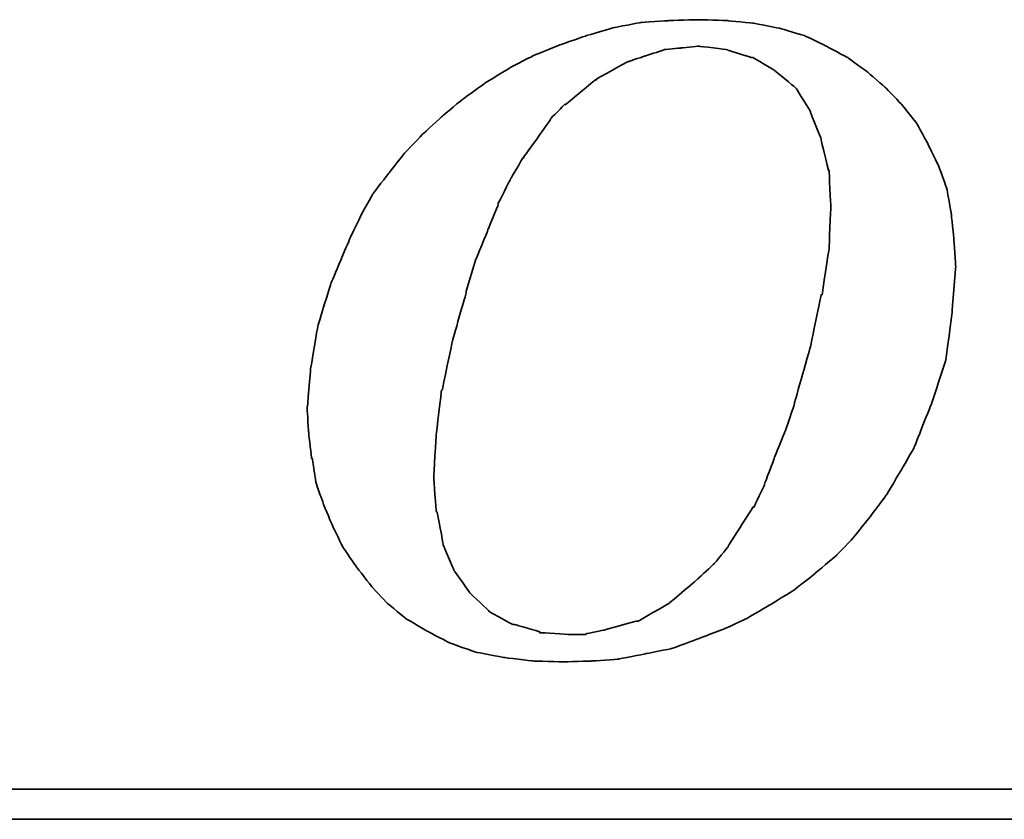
# Model space of a CAD drawing. Extents: x -237 to 740, y -170 to 153.
# Tile 36 of 53: x 702.04 to 704.92, y -117.27 to -114.93. Entities that reach past the tile are written whole.
import ezdxf

# ---------------------------------------------------------------- set-up
doc = ezdxf.new("R2010")
doc.units = 0
doc.header["$MEASUREMENT"] = 0
doc.layers.add('DIM', color=4, linetype='CONTINUOUS')
doc.layers.add('layer 1', color=7, linetype='CONTINUOUS')

# ---------------------------------------------------------------- blocks, each defined once
blk = doc.blocks.new('TBI MOTION logo(完整正式版)')
at = {"layer": 'layer 1', "color": 22, "lineweight": 35}
for points, knots in [([(-11.34375, -6.98375), (-11.34375, -6.98375), (-10.91375, -7.43875), (-10.91375, -7.43875), (-10.91375, -7.43875), (-10.91375, -7.43875), (-10.38625, -7.87125), (-10.38625, -7.87125), (-10.38625, -7.87125), (-10.38625, -7.87125), (-9.81125, -8.20375), (-9.81125, -8.20375), (-9.81125, -8.20375), (-9.81125, -8.20375), (-9.21125, -8.51875), (-9.21125, -8.51875), (-9.21125, -8.51875), (-9.21125, -8.51875), (-8.51625, -8.75875), (-8.51625, -8.75875), (-8.51625, -8.75875), (-8.51625, -8.75875), (-7.77125, -8.90375), (-7.77125, -8.90375), (-7.77125, -8.90375), (-7.77125, -8.90375), (-6.97875, -8.99875), (-6.97875, -8.99875), (-6.97875, -8.99875), (-6.97875, -8.99875), (-6.14125, -9.02375), (-6.14125, -9.02375), (-6.14125, -9.02375), (-6.14125, -9.02375), (-5.37125, -8.99875), (-5.37125, -8.99875), (-5.37125, -8.99875), (-5.37125, -8.99875), (-4.65375, -8.94875), (-4.65375, -8.94875), (-4.65375, -8.94875), (-4.65375, -8.94875), (-3.93375, -8.80625), (-3.93375, -8.80625), (-3.93375, -8.80625), (-3.93375, -8.80625), (-3.21375, -8.66375), (-3.21375, -8.66375), (-3.21375, -8.66375), (-3.21375, -8.66375), (-2.49375, -8.39875), (-2.49375, -8.39875), (-2.49375, -8.39875), (-2.49375, -8.39875), (-1.79875, -8.13375), (-1.79875, -8.13375), (-1.79875, -8.13375), (-1.79875, -8.13375), (-1.17375, -7.84375), (-1.17375, -7.84375), (-1.17375, -7.84375), (-1.17375, -7.84375), (-0.52375, -7.46375), (-0.52375, -7.46375), (-0.52375, -7.46375), (-0.52375, -7.46375), (0.10124, -7.07875), (0.10124, -7.07875), (0.10124, -7.07875), (0.10124, -7.07875), (0.67625, -6.62375), (0.67625, -6.62375), (0.67625, -6.62375), (0.67625, -6.62375), (1.24874, -6.14375), (1.24874, -6.14375), (1.24874, -6.14375), (1.24874, -6.14375), (1.72874, -5.64125), (1.72874, -5.64125), (1.72874, -5.64125), (1.72874, -5.64125), (2.18624, -5.06375), (2.18624, -5.06375), (2.18624, -5.06375), (2.18624, -5.06375), (2.61625, -4.48874), (2.61625, -4.48874), (2.61625, -4.48874), (2.61625, -4.48874), (3.00125, -3.83874), (3.00125, -3.83874), (3.00125, -3.83874), (3.00125, -3.83874), (3.36124, -3.21374), (3.36124, -3.21374), (3.36124, -3.21374), (3.36124, -3.21374), (3.84374, -1.99125), (3.84374, -1.99125), (3.84374, -1.99125), (3.84374, -1.99125), (4.22625, -0.81875), (4.22625, -0.81875), (4.22625, -0.81875), (4.22625, -0.81875), (4.39125, 0.45624), (4.39125, 0.45624), (4.39125, 0.45624), (4.39125, 0.45624), (4.48874, 1.70124), (4.48874, 1.70124), (4.48874, 1.70124), (4.48874, 1.70124), (4.43874, 2.44625), (4.43874, 2.44625), (4.43874, 2.44625), (4.43874, 2.44625), (4.36874, 3.14125), (4.36874, 3.14125), (4.36874, 3.14125), (4.36874, 3.14125), (4.25125, 3.81125), (4.25125, 3.81125), (4.25125, 3.81125), (4.25125, 3.81125), (4.03124, 4.41125), (4.03124, 4.41125), (4.03124, 4.41125), (4.03124, 4.41125), (3.74374, 5.01125), (3.74374, 5.01125), (3.74374, 5.01125), (3.74374, 5.01125), (3.43124, 5.58875), (3.43124, 5.58875), (3.43124, 5.58875), (3.43124, 5.58875), (3.02625, 6.09125), (3.02625, 6.09125), (3.02625, 6.09125), (3.02625, 6.09125), (2.59374, 6.54875), (2.59374, 6.54875), (2.59374, 6.54875), (2.59374, 6.54875), (2.09124, 6.98125), (2.09124, 6.98125), (2.09124, 6.98125), (2.09124, 6.98125), (1.56124, 7.36625), (1.56124, 7.36625), (1.56124, 7.36625), (1.56124, 7.36625), (0.98624, 7.67625), (0.98624, 7.67625), (0.98624, 7.67625), (0.98624, 7.67625), (0.38624, 7.96375), (0.38624, 7.96375), (0.38624, 7.96375), (0.38624, 7.96375), (-0.25875, 8.15625), (-0.25875, 8.15625), (-0.25875, 8.15625), (-0.25875, 8.15625), (-0.98125, 8.30125), (-0.98125, 8.30125), (-0.98125, 8.30125), (-0.98125, 8.30125), (-1.70124, 8.37125), (-1.70124, 8.37125), (-1.70124, 8.37125), (-1.70124, 8.37125), (-2.49375, 8.39624), (-2.49375, 8.39624), (-2.49375, 8.39624), (-2.49375, 8.39624), (-3.28625, 8.37125), (-3.28625, 8.37125), (-3.28625, 8.37125), (-3.28625, 8.37125), (-4.05125, 8.32125), (-4.05125, 8.32125), (-4.05125, 8.32125), (-4.05125, 8.32125), (-4.77375, 8.18125), (-4.77375, 8.18125), (-4.77375, 8.18125), (-4.77375, 8.18125), (-5.51625, 7.96375), (-5.51625, 7.96375), (-5.51625, 7.96375), (-5.51625, 7.96375), (-6.21125, 7.72625), (-6.21125, 7.72625), (-6.21125, 7.72625), (-6.21125, 7.72625), (-6.92875, 7.43625), (-6.92875, 7.43625), (-6.92875, 7.43625), (-6.92875, 7.43625), (-7.57875, 7.10125), (-7.57875, 7.10125), (-7.57875, 7.10125), (-7.57875, 7.10125), (-8.24875, 6.69125), (-8.24875, 6.69125), (-8.24875, 6.69125), (-8.24875, 6.69125), (-8.84875, 6.26125), (-8.84875, 6.26125), (-8.84875, 6.26125), (-8.84875, 6.26125), (-9.42625, 5.78125), (-9.42625, 5.78125), (-9.42625, 5.78125), (-9.42625, 5.78125), (-9.95375, 5.30125), (-9.95375, 5.30125), (-9.95375, 5.30125), (-9.95375, 5.30125), (-10.43375, 4.79624), (-10.43375, 4.79624), (-10.43375, 4.79624), (-10.43375, 4.79624), (-10.88875, 4.22125), (-10.88875, 4.22125), (-10.88875, 4.22125), (-10.88875, 4.22125), (-11.29875, 3.69375), (-11.29875, 3.69375), (-11.29875, 3.69375), (-11.29875, 3.69375), (-11.63375, 3.09125), (-11.63375, 3.09125), (-11.63375, 3.09125), (-11.63375, 3.09125), (-11.91875, 2.49625), (-11.91875, 2.49625), (-11.91875, 2.49625), (-11.91875, 2.49625), (-12.44875, 1.24625), (-12.44875, 1.24625), (-12.44875, 1.24625), (-12.44875, 1.24625), (-12.80875, 0.06874), (-12.80875, 0.06874), (-12.80875, 0.06874), (-12.80875, 0.06874), (-12.99875, -1.07875), (-12.99875, -1.07875), (-12.99875, -1.07875), (-12.99875, -1.07875), (-13.09375, -2.18375), (-13.09375, -2.18375), (-13.09375, -2.18375), (-13.09375, -2.18375), (-13.04875, -2.85375), (-13.04875, -2.85375), (-13.04875, -2.85375), (-13.04875, -2.85375), (-12.97375, -3.50375), (-12.97375, -3.50375), (-12.97375, -3.50375), (-12.97375, -3.50375), (-12.95375, -3.50375), (-12.95375, -3.50375), (-12.95375, -3.50375), (-12.95375, -3.50375), (-12.85375, -4.17375), (-12.85375, -4.17375), (-12.85375, -4.17375), (-12.85375, -4.17375), (-12.63875, -4.77624), (-12.63875, -4.77624), (-12.63875, -4.77624), (-12.63875, -4.77624), (-12.39875, -5.35125), (-12.39875, -5.35125), (-12.39875, -5.35125), (-12.39875, -5.35125), (-12.11375, -5.92875), (-12.11375, -5.92875), (-12.11375, -5.92875), (-12.11375, -5.92875), (-11.75375, -6.45375), (-11.75375, -6.45375), (-11.75375, -6.45375), (-11.75375, -6.45375), (-11.34375, -6.98375), (-11.34375, -6.98375)], [0, 0, 0, 0, 0.01369863, 0.01369863, 0.01369863, 0.01369864, 0.02739726, 0.02739726, 0.02739726, 0.02739727, 0.04109589, 0.04109589, 0.04109589, 0.0410959, 0.05479452, 0.05479452, 0.05479452, 0.05479453, 0.06849315, 0.06849315, 0.06849315, 0.06849316, 0.08219178, 0.08219178, 0.08219178, 0.08219179, 0.09589041, 0.09589041, 0.09589041, 0.09589042, 0.10958904, 0.10958904, 0.10958904, 0.10958905, 0.12328767, 0.12328767, 0.12328767, 0.12328768, 0.1369863, 0.1369863, 0.1369863, 0.13698631, 0.15068493, 0.15068493, 0.15068493, 0.15068494, 0.16438356, 0.16438356, 0.16438356, 0.16438357, 0.17808219, 0.17808219, 0.17808219, 0.1780822, 0.19178082, 0.19178082, 0.19178082, 0.19178083, 0.20547945, 0.20547945, 0.20547945, 0.20547946, 0.21917808, 0.21917808, 0.21917808, 0.21917809, 0.23287671, 0.23287671, 0.23287671, 0.23287672, 0.24657534, 0.24657534, 0.24657534, 0.24657535, 0.26027397, 0.26027397, 0.26027397, 0.26027398, 0.2739726, 0.2739726, 0.2739726, 0.27397261, 0.28767123, 0.28767123, 0.28767123, 0.28767124, 0.30136986, 0.30136986, 0.30136986, 0.30136987, 0.31506849, 0.31506849, 0.31506849, 0.3150685, 0.32876712, 0.32876712, 0.32876712, 0.32876713, 0.34246575, 0.34246575, 0.34246575, 0.34246576, 0.35616438, 0.35616438, 0.35616438, 0.35616439, 0.36986301, 0.36986301, 0.36986301, 0.36986302, 0.38356164, 0.38356164, 0.38356164, 0.38356165, 0.39726027, 0.39726027, 0.39726027, 0.39726028, 0.4109589, 0.4109589, 0.4109589, 0.41095891, 0.42465753, 0.42465753, 0.42465753, 0.42465754, 0.43835616, 0.43835616, 0.43835616, 0.43835617, 0.45205479, 0.45205479, 0.45205479, 0.4520548, 0.46575342, 0.46575342, 0.46575342, 0.46575343, 0.47945205, 0.47945205, 0.47945205, 0.47945206, 0.49315068, 0.49315068, 0.49315068, 0.49315069, 0.50684932, 0.50684932, 0.50684932, 0.50684933, 0.52054795, 0.52054795, 0.52054795, 0.52054796, 0.53424658, 0.53424658, 0.53424658, 0.53424659, 0.54794521, 0.54794521, 0.54794521, 0.54794522, 0.56164384, 0.56164384, 0.56164384, 0.56164385, 0.57534247, 0.57534247, 0.57534247, 0.57534248, 0.5890411, 0.5890411, 0.5890411, 0.58904111, 0.60273973, 0.60273973, 0.60273973, 0.60273974, 0.61643836, 0.61643836, 0.61643836, 0.61643837, 0.63013699, 0.63013699, 0.63013699, 0.630137, 0.64383562, 0.64383562, 0.64383562, 0.64383563, 0.65753425, 0.65753425, 0.65753425, 0.65753426, 0.67123288, 0.67123288, 0.67123288, 0.67123289, 0.68493151, 0.68493151, 0.68493151, 0.68493152, 0.69863014, 0.69863014, 0.69863014, 0.69863015, 0.71232877, 0.71232877, 0.71232877, 0.71232878, 0.7260274, 0.7260274, 0.7260274, 0.72602741, 0.73972603, 0.73972603, 0.73972603, 0.73972604, 0.75342466, 0.75342466, 0.75342466, 0.75342467, 0.76712329, 0.76712329, 0.76712329, 0.7671233, 0.78082192, 0.78082192, 0.78082192, 0.78082193, 0.79452055, 0.79452055, 0.79452055, 0.79452056, 0.80821918, 0.80821918, 0.80821918, 0.80821919, 0.82191781, 0.82191781, 0.82191781, 0.82191782, 0.83561644, 0.83561644, 0.83561644, 0.83561645, 0.84931507, 0.84931507, 0.84931507, 0.84931508, 0.8630137, 0.8630137, 0.8630137, 0.86301371, 0.87671233, 0.87671233, 0.87671233, 0.87671234, 0.89041096, 0.89041096, 0.89041096, 0.89041097, 0.90410959, 0.90410959, 0.90410959, 0.9041096, 0.91780822, 0.91780822, 0.91780822, 0.91780823, 0.93150685, 0.93150685, 0.93150685, 0.93150686, 0.94520548, 0.94520548, 0.94520548, 0.94520549, 0.95890411, 0.95890411, 0.95890411, 0.95890412, 0.97260274, 0.97260274, 0.97260274, 0.97260275, 0.98630137, 0.98630137, 0.98630137, 0.98630138, 1, 1, 1, 1]), ([(-8.77875, 1.03124), (-8.77875, 1.03124), (-8.51625, 1.89625), (-8.51625, 1.89625), (-8.51625, 1.89625), (-8.51625, 1.89625), (-8.20375, 2.66375), (-8.20375, 2.66375), (-8.20375, 2.66375), (-8.20375, 2.66375), (-7.91625, 3.38125), (-7.91625, 3.38125), (-7.91625, 3.38125), (-7.91625, 3.38125), (-7.91625, 3.40624), (-7.91625, 3.40624), (-7.91625, 3.40624), (-7.91625, 3.40624), (-7.57875, 4.07624), (-7.57875, 4.07624), (-7.57875, 4.07624), (-7.57875, 4.07624), (-7.24375, 4.65125), (-7.24375, 4.65125), (-7.24375, 4.65125), (-7.24375, 4.65125), (-7.21875, 4.65125), (-7.21875, 4.65125), (-7.21875, 4.65125), (-7.21875, 4.65125), (-7.21875, 4.67624), (-7.21875, 4.67624), (-7.21875, 4.67624), (-7.21875, 4.67624), (-6.83625, 5.20375), (-6.83625, 5.20375), (-6.83625, 5.20375), (-6.83625, 5.20375), (-6.49875, 5.68625), (-6.49875, 5.68625), (-6.49875, 5.68625), (-6.49875, 5.68625), (-6.49875, 5.70625), (-6.49875, 5.70625), (-6.49875, 5.70625), (-6.49875, 5.70625), (-6.11625, 6.09125), (-6.11625, 6.09125), (-6.11625, 6.09125), (-6.11625, 6.09125), (-6.09125, 6.09125), (-6.09125, 6.09125), (-6.09125, 6.09125), (-6.09125, 6.09125), (-5.27375, 6.76625), (-5.27375, 6.76625), (-5.27375, 6.76625), (-5.27375, 6.76625), (-5.24875, 6.76625), (-5.24875, 6.76625), (-5.24875, 6.76625), (-5.24875, 6.76625), (-5.24875, 6.78625), (-5.24875, 6.78625), (-5.24875, 6.78625), (-5.24875, 6.78625), (-4.38875, 7.26624), (-4.38875, 7.26624), (-4.38875, 7.26624), (-4.38875, 7.26624), (-4.36125, 7.26624), (-4.36125, 7.26624), (-4.36125, 7.26624), (-4.36125, 7.26624), (-3.93375, 7.41125), (-3.93375, 7.41125), (-3.93375, 7.41125), (-3.93375, 7.41125), (-3.47375, 7.55625), (-3.47375, 7.55625), (-3.47375, 7.55625), (-3.47375, 7.55625), (-3.45375, 7.55625), (-3.45375, 7.55625), (-3.45375, 7.55625), (-3.45375, 7.55625), (-3.42875, 7.58124), (-3.42875, 7.58124), (-3.42875, 7.58124), (-3.42875, 7.58124), (-2.97375, 7.62625), (-2.97375, 7.62625), (-2.97375, 7.62625), (-2.97375, 7.62625), (-2.49375, 7.67625), (-2.49375, 7.67625), (-2.49375, 7.67625), (-2.49375, 7.67625), (-2.46875, 7.67625), (-2.46875, 7.67625), (-2.46875, 7.67625), (-2.46875, 7.67625), (-1.70124, 7.58124), (-1.70124, 7.58124), (-1.70124, 7.58124), (-1.70124, 7.58124), (-1.67875, 7.55625), (-1.67875, 7.55625), (-1.67875, 7.55625), (-1.67875, 7.55625), (-1.65375, 7.55625), (-1.65375, 7.55625), (-1.65375, 7.55625), (-1.65375, 7.55625), (-1.03125, 7.36625), (-1.03125, 7.36625), (-1.03125, 7.36625), (-1.03125, 7.36625), (-1.00625, 7.36625), (-1.00625, 7.36625), (-1.00625, 7.36625), (-1.00625, 7.36625), (-0.43124, 7.02624), (-0.43124, 7.02624), (-0.43124, 7.02624), (-0.43124, 7.02624), (-0.40625, 7.00624), (-0.40625, 7.00624), (-0.40625, 7.00624), (-0.40625, 7.00624), (0.12124, 6.57124), (0.12124, 6.57124), (0.12124, 6.57124), (0.12124, 6.57124), (0.14624, 6.54875), (0.14624, 6.54875), (0.14624, 6.54875), (0.14624, 6.54875), (0.17124, 6.52375), (0.17124, 6.52375), (0.17124, 6.52375), (0.17124, 6.52375), (0.55625, 5.89875), (0.55625, 5.89875), (0.55625, 5.89875), (0.55625, 5.89875), (0.55625, 5.87625), (0.55625, 5.87625), (0.55625, 5.87625), (0.55625, 5.87625), (0.84124, 5.15625), (0.84124, 5.15625), (0.84124, 5.15625), (0.84124, 5.15625), (0.84124, 5.13125), (0.84124, 5.13125), (0.84124, 5.13125), (0.84124, 5.13125), (1.03624, 4.31875), (1.03624, 4.31875), (1.03624, 4.31875), (1.03624, 4.31875), (1.05624, 4.31875), (1.05624, 4.31875), (1.05624, 4.31875), (1.05624, 4.31875), (1.05624, 4.29125), (1.05624, 4.29125), (1.05624, 4.29125), (1.05624, 4.29125), (1.10625, 3.33125), (1.10625, 3.33125), (1.10625, 3.33125), (1.10625, 3.33125), (1.10625, 3.30875), (1.10625, 3.30875), (1.10625, 3.30875), (1.10625, 3.30875), (1.05624, 2.20624), (1.05624, 2.20624), (1.05624, 2.20624), (1.05624, 2.20624), (1.05624, 2.18124), (1.05624, 2.18124), (1.05624, 2.18124), (1.05624, 2.18124), (0.86624, 0.93624), (0.86624, 0.93624), (0.86624, 0.93624), (0.86624, 0.93624), (0.84124, 0.93624), (0.84124, 0.93624), (0.84124, 0.93624), (0.84124, 0.93624), (0.55625, -0.45874), (0.55625, -0.45874), (0.55625, -0.45874), (0.55625, -0.45874), (0.12124, -1.99125), (0.12124, -1.99125), (0.12124, -1.99125), (0.12124, -1.99125), (0.12124, -2.01874), (0.12124, -2.01874), (0.12124, -2.01874), (0.12124, -2.01874), (-0.13874, -2.78375), (-0.13874, -2.78375), (-0.13874, -2.78375), (-0.13874, -2.78375), (-0.43124, -3.50375), (-0.43124, -3.50375), (-0.43124, -3.50375), (-0.43124, -3.50375), (-0.69375, -4.19875), (-0.69375, -4.19875), (-0.69375, -4.19875), (-0.69375, -4.19875), (-0.69375, -4.22375), (-0.69375, -4.22375), (-0.69375, -4.22375), (-0.69375, -4.22375), (-0.98125, -4.82374), (-0.98125, -4.82374), (-0.98125, -4.82374), (-0.98125, -4.82374), (-1.00625, -4.82374), (-1.00625, -4.82374), (-1.00625, -4.82374), (-1.00625, -4.82374), (-1.33875, -5.35125), (-1.33875, -5.35125), (-1.33875, -5.35125), (-1.33875, -5.35125), (-1.67875, -5.87875), (-1.67875, -5.87875), (-1.67875, -5.87875), (-1.67875, -5.87875), (-1.67875, -5.90375), (-1.67875, -5.90375), (-1.67875, -5.90375), (-1.67875, -5.90375), (-2.05875, -6.35875), (-2.05875, -6.35875), (-2.05875, -6.35875), (-2.05875, -6.35875), (-2.08375, -6.38375), (-2.08375, -6.38375), (-2.08375, -6.38375), (-2.08375, -6.38375), (-2.46875, -6.74375), (-2.46875, -6.74375), (-2.46875, -6.74375), (-2.46875, -6.74375), (-3.25875, -7.41625), (-3.25875, -7.41625), (-3.25875, -7.41625), (-3.25875, -7.41625), (-3.28625, -7.43875), (-3.28625, -7.43875), (-3.28625, -7.43875), (-3.28625, -7.43875), (-4.12375, -7.91875), (-4.12375, -7.91875), (-4.12375, -7.91875), (-4.12375, -7.91875), (-4.14875, -7.91875), (-4.14875, -7.91875), (-4.14875, -7.91875), (-4.14875, -7.91875), (-4.17125, -7.91875), (-4.17125, -7.91875), (-4.17125, -7.91875), (-4.17125, -7.91875), (-5.03375, -8.15875), (-5.03375, -8.15875), (-5.03375, -8.15875), (-5.03375, -8.15875), (-5.51625, -8.25625), (-5.51625, -8.25625), (-5.51625, -8.25625), (-5.51625, -8.25625), (-5.54125, -8.27875), (-5.54125, -8.27875), (-5.54125, -8.27875), (-5.54125, -8.27875), (-5.56375, -8.27875), (-5.56375, -8.27875), (-5.56375, -8.27875), (-5.56375, -8.27875), (-5.99625, -8.27875), (-5.99625, -8.27875), (-5.99625, -8.27875), (-5.99625, -8.27875), (-6.76375, -8.23125), (-6.76375, -8.23125), (-6.76375, -8.23125), (-6.76375, -8.23125), (-6.78875, -8.23125), (-6.78875, -8.23125), (-6.78875, -8.23125), (-6.78875, -8.23125), (-6.78875, -8.20375), (-6.78875, -8.20375), (-6.78875, -8.20375), (-6.78875, -8.20375), (-7.45875, -8.01375), (-7.45875, -8.01375), (-7.45875, -8.01375), (-7.45875, -8.01375), (-7.48375, -8.01375), (-7.48375, -8.01375), (-7.48375, -8.01375), (-7.48375, -8.01375), (-7.50875, -8.01375), (-7.50875, -8.01375), (-7.50875, -8.01375), (-7.50875, -8.01375), (-8.13125, -7.67875), (-8.13125, -7.67875), (-8.13125, -7.67875), (-8.13125, -7.67875), (-8.15625, -7.65375), (-8.15625, -7.65375), (-8.15625, -7.65375), (-8.15625, -7.65375), (-8.65875, -7.17375), (-8.65875, -7.17375), (-8.65875, -7.17375), (-8.65875, -7.17375), (-8.68375, -7.14875), (-8.68375, -7.14875), (-8.68375, -7.14875), (-8.68375, -7.14875), (-9.08875, -6.57375), (-9.08875, -6.57375), (-9.08875, -6.57375), (-9.08875, -6.57375), (-9.11375, -6.54875), (-9.11375, -6.54875), (-9.11375, -6.54875), (-9.11375, -6.54875), (-9.11375, -6.52875), (-9.11375, -6.52875), (-9.11375, -6.52875), (-9.11375, -6.52875), (-9.40375, -5.85375), (-9.40375, -5.85375), (-9.40375, -5.85375), (-9.40375, -5.85375), (-9.40375, -5.82875), (-9.40375, -5.82875), (-9.40375, -5.82875), (-9.40375, -5.82875), (-9.56875, -4.96875), (-9.56875, -4.96875), (-9.56875, -4.96875), (-9.56875, -4.96875), (-9.59375, -4.94375), (-9.59375, -4.94375), (-9.59375, -4.94375), (-9.59375, -4.94375), (-9.66375, -4.03375), (-9.66375, -4.03375), (-9.66375, -4.03375), (-9.66375, -4.03375), (-9.66375, -4.00875), (-9.66375, -4.00875), (-9.66375, -4.00875), (-9.66375, -4.00875), (-9.59375, -2.85375), (-9.59375, -2.85375), (-9.59375, -2.85375), (-9.59375, -2.85375), (-9.45125, -1.65875), (-9.45125, -1.65875), (-9.45125, -1.65875), (-9.45125, -1.65875), (-9.42625, -1.63375), (-9.42625, -1.63375), (-9.42625, -1.63375), (-9.42625, -1.63375), (-9.16125, -0.33875), (-9.16125, -0.33875), (-9.16125, -0.33875), (-9.16125, -0.33875), (-8.77875, 1.00624), (-8.77875, 1.00624), (-8.77875, 1.00624), (-8.77875, 1.00624), (-8.77875, 1.03124), (-8.77875, 1.03124)], [0, 0, 0, 0, 0.01020408, 0.01020408, 0.01020408, 0.01020409, 0.02040816, 0.02040816, 0.02040816, 0.02040817, 0.03061224, 0.03061224, 0.03061224, 0.03061225, 0.04081633, 0.04081633, 0.04081633, 0.04081634, 0.05102041, 0.05102041, 0.05102041, 0.05102042, 0.06122449, 0.06122449, 0.06122449, 0.0612245, 0.07142857, 0.07142857, 0.07142857, 0.07142858, 0.08163265, 0.08163265, 0.08163265, 0.08163266, 0.09183673, 0.09183673, 0.09183673, 0.09183674, 0.10204082, 0.10204082, 0.10204082, 0.10204083, 0.1122449, 0.1122449, 0.1122449, 0.11224491, 0.12244898, 0.12244898, 0.12244898, 0.12244899, 0.13265306, 0.13265306, 0.13265306, 0.13265307, 0.14285714, 0.14285714, 0.14285714, 0.14285715, 0.15306122, 0.15306122, 0.15306122, 0.15306123, 0.16326531, 0.16326531, 0.16326531, 0.16326532, 0.17346939, 0.17346939, 0.17346939, 0.1734694, 0.18367347, 0.18367347, 0.18367347, 0.18367348, 0.19387755, 0.19387755, 0.19387755, 0.19387756, 0.20408163, 0.20408163, 0.20408163, 0.20408164, 0.21428571, 0.21428571, 0.21428571, 0.21428572, 0.2244898, 0.2244898, 0.2244898, 0.22448981, 0.23469388, 0.23469388, 0.23469388, 0.23469389, 0.24489796, 0.24489796, 0.24489796, 0.24489797, 0.25510204, 0.25510204, 0.25510204, 0.25510205, 0.26530612, 0.26530612, 0.26530612, 0.26530613, 0.2755102, 0.2755102, 0.2755102, 0.27551021, 0.28571429, 0.28571429, 0.28571429, 0.2857143, 0.29591837, 0.29591837, 0.29591837, 0.29591838, 0.30612245, 0.30612245, 0.30612245, 0.30612246, 0.31632653, 0.31632653, 0.31632653, 0.31632654, 0.32653061, 0.32653061, 0.32653061, 0.32653062, 0.33673469, 0.33673469, 0.33673469, 0.3367347, 0.34693878, 0.34693878, 0.34693878, 0.34693879, 0.35714286, 0.35714286, 0.35714286, 0.35714287, 0.36734694, 0.36734694, 0.36734694, 0.36734695, 0.37755102, 0.37755102, 0.37755102, 0.37755103, 0.3877551, 0.3877551, 0.3877551, 0.38775511, 0.39795918, 0.39795918, 0.39795918, 0.39795919, 0.40816327, 0.40816327, 0.40816327, 0.40816328, 0.41836735, 0.41836735, 0.41836735, 0.41836736, 0.42857143, 0.42857143, 0.42857143, 0.42857144, 0.43877551, 0.43877551, 0.43877551, 0.43877552, 0.44897959, 0.44897959, 0.44897959, 0.4489796, 0.45918367, 0.45918367, 0.45918367, 0.45918368, 0.46938776, 0.46938776, 0.46938776, 0.46938777, 0.47959184, 0.47959184, 0.47959184, 0.47959185, 0.48979592, 0.48979592, 0.48979592, 0.48979593, 0.5, 0.5, 0.5, 0.50000001, 0.51020408, 0.51020408, 0.51020408, 0.51020409, 0.52040816, 0.52040816, 0.52040816, 0.52040817, 0.53061224, 0.53061224, 0.53061224, 0.53061225, 0.54081633, 0.54081633, 0.54081633, 0.54081634, 0.55102041, 0.55102041, 0.55102041, 0.55102042, 0.56122449, 0.56122449, 0.56122449, 0.5612245, 0.57142857, 0.57142857, 0.57142857, 0.57142858, 0.58163265, 0.58163265, 0.58163265, 0.58163266, 0.59183673, 0.59183673, 0.59183673, 0.59183674, 0.60204082, 0.60204082, 0.60204082, 0.60204083, 0.6122449, 0.6122449, 0.6122449, 0.61224491, 0.62244898, 0.62244898, 0.62244898, 0.62244899, 0.63265306, 0.63265306, 0.63265306, 0.63265307, 0.64285714, 0.64285714, 0.64285714, 0.64285715, 0.65306122, 0.65306122, 0.65306122, 0.65306123, 0.66326531, 0.66326531, 0.66326531, 0.66326532, 0.67346939, 0.67346939, 0.67346939, 0.6734694, 0.68367347, 0.68367347, 0.68367347, 0.68367348, 0.69387755, 0.69387755, 0.69387755, 0.69387756, 0.70408163, 0.70408163, 0.70408163, 0.70408164, 0.71428571, 0.71428571, 0.71428571, 0.71428572, 0.7244898, 0.7244898, 0.7244898, 0.72448981, 0.73469388, 0.73469388, 0.73469388, 0.73469389, 0.74489796, 0.74489796, 0.74489796, 0.74489797, 0.75510204, 0.75510204, 0.75510204, 0.75510205, 0.76530612, 0.76530612, 0.76530612, 0.76530613, 0.7755102, 0.7755102, 0.7755102, 0.77551021, 0.78571429, 0.78571429, 0.78571429, 0.7857143, 0.79591837, 0.79591837, 0.79591837, 0.79591838, 0.80612245, 0.80612245, 0.80612245, 0.80612246, 0.81632653, 0.81632653, 0.81632653, 0.81632654, 0.82653061, 0.82653061, 0.82653061, 0.82653062, 0.83673469, 0.83673469, 0.83673469, 0.8367347, 0.84693878, 0.84693878, 0.84693878, 0.84693879, 0.85714286, 0.85714286, 0.85714286, 0.85714287, 0.86734694, 0.86734694, 0.86734694, 0.86734695, 0.87755102, 0.87755102, 0.87755102, 0.87755103, 0.8877551, 0.8877551, 0.8877551, 0.88775511, 0.89795918, 0.89795918, 0.89795918, 0.89795919, 0.90816327, 0.90816327, 0.90816327, 0.90816328, 0.91836735, 0.91836735, 0.91836735, 0.91836736, 0.92857143, 0.92857143, 0.92857143, 0.92857144, 0.93877551, 0.93877551, 0.93877551, 0.93877552, 0.94897959, 0.94897959, 0.94897959, 0.9489796, 0.95918367, 0.95918367, 0.95918367, 0.95918368, 0.96938776, 0.96938776, 0.96938776, 0.96938777, 0.97959184, 0.97959184, 0.97959184, 0.97959185, 0.98979592, 0.98979592, 0.98979592, 0.98979593, 1, 1, 1, 1]), ([(75.90875, -9.47875), (75.90875, -9.47875), (75.90875, -12.28625), (75.90875, -12.28625), (75.90875, -12.28625), (75.90875, -12.28625), (75.90875, -12.47875), (75.90875, -12.47875), (75.90875, -12.47875), (75.90875, -12.47875), (75.71625, -12.47875), (75.71625, -12.47875), (75.71625, -12.47875), (75.71625, -12.47875), (-88.32875, -12.47875), (-88.32875, -12.47875), (-88.32875, -12.47875), (-88.32875, -12.47875), (-88.32875, -13.29375), (-88.32875, -13.29375), (-88.32875, -13.29375), (-88.32875, -13.29375), (82.89125, -13.29375), (82.89125, -13.29375), (82.89125, -13.29375), (82.89125, -13.29375), (75.90875, -9.47875), (75.90875, -9.47875)], [0, 0, 0, 0, 0.14285714, 0.14285714, 0.14285714, 0.14285715, 0.28571429, 0.28571429, 0.28571429, 0.2857143, 0.42857143, 0.42857143, 0.42857143, 0.42857144, 0.57142857, 0.57142857, 0.57142857, 0.57142858, 0.71428571, 0.71428571, 0.71428571, 0.71428572, 0.85714286, 0.85714286, 0.85714286, 0.85714287, 1, 1, 1, 1])]:
    blk.add_open_spline(points, degree=3, knots=knots, dxfattribs=at)

msp = doc.modelspace()

# ---------------------------------------------------------------- block references
at = {"layer": 'DIM', "xscale": 0.1079999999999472, "yscale": 0.1079999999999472, "zscale": 0.1079999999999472}
msp.add_blockref('TBI MOTION logo(完整正式版)', (704.2974, -115.835), dxfattribs=at)

doc.saveas('drawing.dxf')
